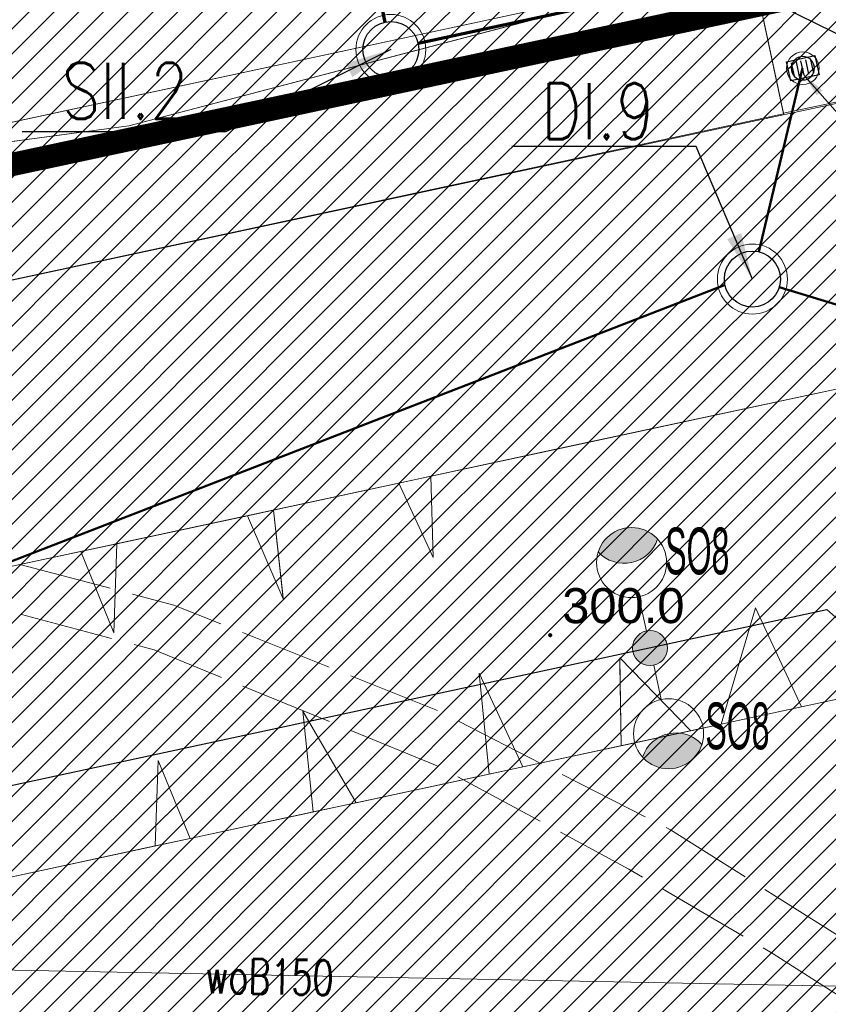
# Model space of a CAD drawing. Header units: metres. Extents: x 6567444 to 13135881, y 5574237 to 11149086.
# Tile 137 of 212: x 6567915 to 6567933, y 5574454 to 5574476. Entities that reach past the tile are written whole.
import ezdxf
from ezdxf.enums import TextEntityAlignment as Align

# ---------------------------------------------------------------- set-up
doc = ezdxf.new("R2010")
doc.units = ezdxf.units.M
for name, pattern in [('_MDCP$0$L_2_50', [2.5, 2, -0.5]), ('_PZT$0$Kropki przerywana 1', [250, 150, -100]), ('GE.I.6640.1.468.2024_MDCP_dodatkowe pomiary_12.03.2026$0$L_2_50', [2.5, 2, -0.5])]:
    doc.linetypes.add(name, pattern=pattern)
for name, color, linetype, lineweight in [('_MDCP$0$GES_PrzewodElektroenergetyczny_Projektowany', 7, 'Continuous', 18), ('_MDCP$0$OTRN', 7, 'Continuous', 13), ('_MDCP$1$GES_PrzewodKanalizacyjny', 36, 'Continuous', 18), ('_MDCP$1$GES_PrzewodWodociagowy', 5, 'Continuous', 18), ('_Tt_DO_LIKWIDACJI', 7, 'Continuous', 20), ('_TT_KAN_D', 96, 'Continuous', 50), ('_TT_KAN_D_Opis_PKT_I', 7, 'Continuous', 30), ('_TT_KAN_D_Opis_PKT_wpust', 7, 'Continuous', 30), ('_TT_KAN_D_WPUST', 7, 'Continuous', 25), ('_TT_KAN_S_Opis_PKT_Siec_II', 7, 'Continuous', 30), ('_TT_KAN_S_ZEWN_II etap', 30, 'Continuous', 70), ('GE.I.6640.1.468.2024_MDCP_dodatkowe pomiary_12.03.2026$0$GES_PrzewodElektroenergetyczny_Projektowany', 7, 'Continuous', 18), ('GE.I.6640.1.468.2024_MDCP_dodatkowe pomiary_12.03.2026$0$GES_PrzewodKanalizacyjny', 36, 'Continuous', 18), ('GE.I.6640.1.468.2024_MDCP_dodatkowe pomiary_12.03.2026$0$GES_PrzewodWodociagowy', 5, 'Continuous', 18), ('GE.I.6640.1.468.2024_MDCP_dodatkowe pomiary_12.03.2026$0$OTRN', 7, 'Continuous', 13), ('PT-IE-001 PZT - instal. elektr XREFF$0$SEL_sieci_oswietlenie_oprawy', 152, 'Continuous', 20)]:
    doc.layers.add(name, color=color, linetype=linetype, lineweight=lineweight)
for name, color, linetype in [('_MDCP$0$OTRN_O', 7, 'Continuous'), ('FORMA - Arch 01 - PZT 1 Strefy', 7, 'Continuous'), ('GE.I.6640.1.468.2024_MDCP_dodatkowe pomiary_12.03.2026$0$OTRN_O', 7, 'Continuous'), ('PT-IE-001 PZT - instal. elektr XREFF$0$SEL_atrybut_bloku1', 7, 'Continuous'), ('PT-IE-001 PZT - instal. elektr XREFF$0$SEL_atrybut_bloku2', 9, 'Continuous')]:
    doc.layers.add(name, color=color, linetype=linetype)
doc.layers.add('PT-IE-001 PZT - instal. elektr XREFF$0$SEL_sieci_kable_nN_oswietlenie', color=7, linetype='PT-IE-001 PZT - instal. elektr XREFF$0$SEL_eNN', lineweight=30, true_color=0xff7a7a)
doc.styles.add('_MDCP$0$BDOT', font='arial.ttf', dxfattribs={"width": 0.9})
doc.styles.add('_MDCP$0$STANDARD', font='simplex.shx')
doc.styles.add('GE.I.6640.1.468.2024_MDCP_dodatkowe pomiary_12.03.2026$0$BDOT', font='arial.ttf', dxfattribs={"width": 0.9})
doc.styles.add('GE.I.6640.1.468.2024_MDCP_dodatkowe pomiary_12.03.2026$0$STANDARD', font='simplex.shx')
doc.styles.add('PT-IE-001 PZT - instal. elektr XREFF$0$ARIAL', font='ARIALN.TTF', dxfattribs={"width": 0.8})
doc.styles.add('PT-IE-001 PZT - instal. elektr XREFF$0$ROMANS', font='ARIALN.TTF', dxfattribs={"width": 0.8})
doc.styles.add('ROMANS', font='romans.shx', dxfattribs={"width": 0.9})
doc.styles.get("Standard").update_dxf_attribs({"font": 'arial.ttf'})
doc.linetypes.add('likwidacja1', pattern='A,0,-1,["X",ROMANS,S=0.6,R=0,X=-0.1,Y=-0.3],-1', length=2)
doc.linetypes.add('PT-IE-001 PZT - instal. elektr XREFF$0$SEL_eNN', pattern='A,5,["eNN",PT-IE-001 PZT - instal. elektr XREFF$0$ARIAL,S=1,R=0,X=1.45,Y=0.25],5', length=10)
doc.dimstyles.new('ISO-25', dxfattribs={"dimtxt": 2.5, "dimasz": 2.5, "dimexe": 1.25, "dimexo": 0.625, "dimtad": 1, "dimtxsty": 'Standard', "dimcen": 2.5, "dimadec": 0, "dimazin": 0, "dimtfac": 1, "dimtmove": 0, "dimatfit": 3, "dimfxl": 1, "dimarcsym": 0})
pattern_1 = [(45, (0, 0), (-0.265165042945, 0.265165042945), [])]

# ---------------------------------------------------------------- blocks, each defined once
blk = doc.blocks.new('_MDCP$0$OTRN')
at = {"layer": '_MDCP$0$OTRN', "color": 0, "const_width": 0.09}
blk.add_lwpolyline([(-0.045, 0, 1), (0.045, 0, 1)], format="xyb", close=True, dxfattribs=at)
at = {"layer": '_MDCP$0$OTRN_O', "color": 0, "style": '_MDCP$0$BDOT'}
blk.add_attdef('RZEDNA', (0.514, 0.515), '', height=1.5, dxfattribs=at)
blk = doc.blocks.new('_MDCP')
at = {"layer": '_MDCP$0$GES_PrzewodElektroenergetyczny_Projektowany', "color": 1, "linetype": '_MDCP$0$L_2_50', "lineweight": 18, "flags": 128}
for points in [[(6567968.757, 5574418.447), (6567965.79, 5574417.788), (6567964.269, 5574419.682), (6567962.444, 5574428.423), (6567960.927, 5574438.382), (6567955.785, 5574440.828), (6567943.735, 5574448.879), (6567937.061, 5574453.287), (6567929.241, 5574458.206), (6567924.301, 5574460.739), (6567918.598, 5574463.02), (6567911.377, 5574464.921), (6567904.643, 5574465.783), (6567895.738, 5574466.364), (6567887.791, 5574468.949), (6567886.282, 5574470.192), (6567885.356, 5574472.785), (6567880.925, 5574493.141), (6567879.016, 5574496.438), (6567878.444, 5574499.11), (6567874.34, 5574499.268), (6567872.908, 5574505.876), (6567870.567, 5574509.67), (6567868.305, 5574511.329), (6567862.172, 5574511.906), (6567852.994, 5574510.772), (6567850.203, 5574522.019), (6567848.1, 5574529.505), (6567843.148, 5574549.062), (6567840.304, 5574561.676)], [(6567969.013, 5574417.508), (6567965.67, 5574416.775), (6567965.136, 5574416.988), (6567963.338, 5574419.374), (6567961.4, 5574428.408), (6567959.839, 5574437.722), (6567955.495, 5574439.686), (6567949.589, 5574443.706), (6567943.221, 5574448.01), (6567937.351, 5574451.781), (6567931.445, 5574455.553), (6567928.35, 5574457.367), (6567924.259, 5574459.573), (6567918.175, 5574462.063), (6567911.487, 5574463.842), (6567904.656, 5574464.624), (6567895.691, 5574465.123), (6567890.711, 5574466.83), (6567887.509, 5574467.826), (6567885.41, 5574469.356), (6567884.058, 5574472.665), (6567883.631, 5574475.084), (6567882.172, 5574482.199), (6567880.002, 5574492.125), (6567879.789, 5574492.837), (6567878.117, 5574495.647), (6567877.606, 5574498.034), (6567873.799, 5574498.12), (6567873.492, 5574498.529), (6567871.962, 5574505.181), (6567869.85, 5574508.829), (6567867.823, 5574510.339), (6567862.143, 5574510.874), (6567852.516, 5574509.777), (6567850.708, 5574516.687), (6567849.134, 5574522.547)]]:
    blk.add_lwpolyline(points, dxfattribs=at)
at = {"layer": '_MDCP$1$GES_PrzewodKanalizacyjny', "color": 36, "linetype": 'Continuous', "lineweight": 18}
blk.add_lwpolyline([(6567905.614, 5574471.424), (6567906.868, 5574471.745), (6567908.127, 5574472.016), (6567908.166, 5574472.009), (6567917.636, 5574473.284), (6567943.225, 5574480.006), (6567953.238, 5574483.096), (6567960.926, 5574484.615)], dxfattribs=at)
at = {"layer": '_MDCP$1$GES_PrzewodWodociagowy', "color": 5, "linetype": 'Continuous', "lineweight": 18}
blk.add_lwpolyline([(6567818.054, 5574440.375), (6567892.06, 5574455.65), (6567958.853, 5574454.349)], dxfattribs=at)
at = {"layer": '_MDCP$0$OTRN', "color": 14, "xscale": 0.5, "yscale": 0.5, "zscale": 0.5}
blk.add_blockref('_MDCP$0$OTRN', (6567926.665, 5574462.375, 299.999), dxfattribs=at).add_auto_attribs({'RZEDNA': '300.0'})
at = {"layer": '_MDCP$1$GES_PrzewodWodociagowy', "color": 5, "lineweight": 15, "style": '_MDCP$0$STANDARD', "width": 0.7}
blk.add_text('woB150', height=0.75, rotation=-1.1, dxfattribs=at).set_placement((6567920.65, 5574455.06), align=Align.MIDDLE_CENTER)
blk = doc.blocks.new('tb wpust')
at = {"layer": '_TT_KAN_D_WPUST', "lineweight": 30}
for p, q in [((-0.21, 0.154), (-0.21, -0.166)), ((-0.105, 0.154), (-0.105, -0.166)), ((-0.004, 0.154), (-0.004, -0.166)), ((0.1, 0.154), (0.1, -0.166)), ((0.205, 0.154), (0.205, -0.166))]:
    blk.add_line(p, q, dxfattribs=at)
blk.add_lwpolyline([(-0.31, -0.21), (0.31, -0.21), (0.31, 0.21), (-0.31, 0.21)], close=True, dxfattribs=at)
at = {"layer": '_TT_KAN_D_WPUST', "lineweight": 18}
blk.add_circle((0, 0), 0.35, dxfattribs=at)
at = {"layer": '_TT_KAN_D_WPUST', "color": 96, "lineweight": 30}
blk.add_circle((0, 0), 0.25, dxfattribs=at)
blk = doc.blocks.new('GE.I.6640.1.468.2024_MDCP_dodatkowe pomiary_12.03.2026$0$OTRN')
at = {"layer": 'GE.I.6640.1.468.2024_MDCP_dodatkowe pomiary_12.03.2026$0$OTRN', "color": 0, "const_width": 0.09}
blk.add_lwpolyline([(-0.045, 0, 1), (0.045, 0, 1)], format="xyb", close=True, dxfattribs=at)
at = {"layer": 'GE.I.6640.1.468.2024_MDCP_dodatkowe pomiary_12.03.2026$0$OTRN_O', "color": 0, "style": 'GE.I.6640.1.468.2024_MDCP_dodatkowe pomiary_12.03.2026$0$BDOT'}
blk.add_attdef('RZEDNA', (0.514, 0.515), '', height=1.5, dxfattribs=at)
blk = doc.blocks.new('GE.I.6640.1.468.2024_MDCP_dodatkowe pomiary_12.03.2026')
at = {"layer": 'GE.I.6640.1.468.2024_MDCP_dodatkowe pomiary_12.03.2026$0$GES_PrzewodElektroenergetyczny_Projektowany', "color": 1, "linetype": 'GE.I.6640.1.468.2024_MDCP_dodatkowe pomiary_12.03.2026$0$L_2_50', "lineweight": 18, "flags": 128}
for points in [[(6567968.757, 5574418.447), (6567965.79, 5574417.788), (6567964.269, 5574419.682), (6567962.444, 5574428.423), (6567960.927, 5574438.382), (6567955.785, 5574440.828), (6567943.735, 5574448.879), (6567937.061, 5574453.287), (6567929.241, 5574458.206), (6567924.301, 5574460.739), (6567918.598, 5574463.02), (6567911.377, 5574464.921), (6567904.643, 5574465.783), (6567895.738, 5574466.364), (6567887.791, 5574468.949), (6567886.282, 5574470.192), (6567885.356, 5574472.785), (6567880.925, 5574493.141), (6567879.016, 5574496.438), (6567878.444, 5574499.11), (6567874.34, 5574499.268), (6567872.908, 5574505.876), (6567870.567, 5574509.67), (6567868.305, 5574511.329), (6567862.172, 5574511.906), (6567852.994, 5574510.772), (6567850.203, 5574522.019), (6567848.1, 5574529.505), (6567843.148, 5574549.062), (6567840.304, 5574561.676)], [(6567969.013, 5574417.508), (6567965.67, 5574416.775), (6567965.136, 5574416.988), (6567963.338, 5574419.374), (6567961.4, 5574428.408), (6567959.839, 5574437.722), (6567955.495, 5574439.686), (6567949.589, 5574443.706), (6567943.221, 5574448.01), (6567937.351, 5574451.781), (6567931.445, 5574455.553), (6567928.35, 5574457.367), (6567924.259, 5574459.573), (6567918.175, 5574462.063), (6567911.487, 5574463.842), (6567904.656, 5574464.624), (6567895.691, 5574465.123), (6567890.711, 5574466.83), (6567887.509, 5574467.826), (6567885.41, 5574469.356), (6567884.058, 5574472.665), (6567883.631, 5574475.084), (6567882.172, 5574482.199), (6567880.002, 5574492.125), (6567879.789, 5574492.837), (6567878.117, 5574495.647), (6567877.606, 5574498.034), (6567873.799, 5574498.12), (6567873.492, 5574498.529), (6567871.962, 5574505.181), (6567869.85, 5574508.829), (6567867.823, 5574510.339), (6567862.143, 5574510.874), (6567852.516, 5574509.777), (6567850.708, 5574516.687), (6567849.134, 5574522.547)]]:
    blk.add_lwpolyline(points, dxfattribs=at)
at = {"layer": 'GE.I.6640.1.468.2024_MDCP_dodatkowe pomiary_12.03.2026$0$GES_PrzewodKanalizacyjny', "color": 36, "linetype": 'Continuous', "lineweight": 18}
blk.add_lwpolyline([(6567905.614, 5574471.424), (6567906.868, 5574471.745), (6567908.127, 5574472.016), (6567908.166, 5574472.009), (6567917.636, 5574473.284), (6567943.225, 5574480.006), (6567953.238, 5574483.096), (6567960.926, 5574484.615)], dxfattribs=at)
at = {"layer": 'GE.I.6640.1.468.2024_MDCP_dodatkowe pomiary_12.03.2026$0$GES_PrzewodWodociagowy', "color": 5, "linetype": 'Continuous', "lineweight": 18}
blk.add_lwpolyline([(6567818.054, 5574440.375), (6567892.06, 5574455.65), (6567958.853, 5574454.349)], dxfattribs=at)
at = {"layer": 'GE.I.6640.1.468.2024_MDCP_dodatkowe pomiary_12.03.2026$0$OTRN', "color": 14, "xscale": 0.5, "yscale": 0.5, "zscale": 0.5}
blk.add_blockref('GE.I.6640.1.468.2024_MDCP_dodatkowe pomiary_12.03.2026$0$OTRN', (6567926.665, 5574462.375, 299.999), dxfattribs=at).add_auto_attribs({'RZEDNA': '300.0'})
at = {"layer": 'GE.I.6640.1.468.2024_MDCP_dodatkowe pomiary_12.03.2026$0$GES_PrzewodWodociagowy', "color": 5, "lineweight": 15, "style": 'GE.I.6640.1.468.2024_MDCP_dodatkowe pomiary_12.03.2026$0$STANDARD', "width": 0.7}
blk.add_text('woB150', height=0.75, rotation=-1.1, dxfattribs=at).set_placement((6567920.65, 5574455.06), align=Align.MIDDLE_CENTER)
blk = doc.blocks.new('PT-IE-001 PZT - instal. elektr XREFF$0$oprawa zewnetrzna stojaca')
for points in [[(2.625, 0, 0.267949), (2.25, 0.65, 0.57735), (2.25, -0.65, 0.267949)], [(0.375, 0, 1), (-0.375, 0, 1)]]:
    blk.add_hatch(color=256).paths.add_polyline_path(points)
blk.add_line((1.125, 0), (0.375, 0))
for centre, radius in [((1.875, 0), 0.75), ((0, 0), 0.375)]:
    blk.add_circle(centre, radius)
blk.add_arc((2.625, 0), 0.75, 120, 240)
at = {"layer": 'PT-IE-001 PZT - instal. elektr XREFF$0$SEL_atrybut_bloku1', "style": 'PT-IE-001 PZT - instal. elektr XREFF$0$ROMANS', "width": 0.6, "flags": 8}
blk.add_attdef('TYP', text='', height=1, dxfattribs=at).set_placement((1.873, 0.9), align=Align.CENTER)
at = {"layer": 'PT-IE-001 PZT - instal. elektr XREFF$0$SEL_atrybut_bloku2', "style": 'PT-IE-001 PZT - instal. elektr XREFF$0$ROMANS', "width": 0.6, "flags": 8}
for tag, p in [('OPIS1', (1.873, -1.638)), ('OPIS2', (1.873, -2.499))]:
    blk.add_attdef(tag, text='', height=0.75, dxfattribs=at).set_placement(p, align=Align.CENTER)
blk = doc.blocks.new('PT-IE-001 PZT - instal. elektr XREFF')
at = {"layer": 'PT-IE-001 PZT - instal. elektr XREFF$0$SEL_sieci_kable_nN_oswietlenie', "ltscale": 0.8}
blk.add_lwpolyline([(6567886.944, 5574458.058), (6567902.83, 5574461.346), (6567905.9, 5574457.175), (6567905.9, 5574457.175), (6567932.597, 5574462.925), (6567933.231, 5574462.358)], dxfattribs=at)
at = {"layer": 'PT-IE-001 PZT - instal. elektr XREFF$0$SEL_sieci_oswietlenie_oprawy'}
ref = blk.add_blockref('PT-IE-001 PZT - instal. elektr XREFF$0$oprawa zewnetrzna stojaca', (6567928.806, 5574462.098), dxfattribs=dict(at, rotation=102.2005331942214))
ref.add_attrib('TYP', 'SO8', dxfattribs={"layer": 'PT-IE-001 PZT - instal. elektr XREFF$0$SEL_atrybut_bloku1', "height": 1, "style": 'PT-IE-001 PZT - instal. elektr XREFF$0$ROMANS', "width": 0.6, "flags": 8}).set_placement((6567929.817, 5574463.679), align=Align.CENTER)
ref = blk.add_blockref('PT-IE-001 PZT - instal. elektr XREFF$0$oprawa zewnetrzna stojaca', (6567928.806, 5574462.098), dxfattribs=dict(at, rotation=282.2005331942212))
ref.add_attrib('TYP', 'SO8', dxfattribs={"layer": 'PT-IE-001 PZT - instal. elektr XREFF$0$SEL_atrybut_bloku1', "height": 1, "style": 'PT-IE-001 PZT - instal. elektr XREFF$0$ROMANS', "width": 0.6, "flags": 8}).set_placement((6567930.678, 5574459.932), align=Align.CENTER)

msp = doc.modelspace()

# ---------------------------------------------------------------- block references
at = {"layer": 'Defpoints'}
msp.add_blockref('GE.I.6640.1.468.2024_MDCP_dodatkowe pomiary_12.03.2026', (0, 0), dxfattribs=at)

# ---------------------------------------------------------------- next in the draw order: block references
msp.add_blockref('_MDCP', (0, 0))

# ---------------------------------------------------------------- next in the draw order: linework, layer by layer
at = {"layer": '_Tt_DO_LIKWIDACJI', "linetype": 'likwidacja1', "lineweight": 20}
msp.add_lwpolyline([(6567905.614, 5574471.424), (6567908.127, 5574472.016), (6567917.636, 5574473.284), (6567939.233, 5574478.951)], dxfattribs=at)
at = {"layer": '_TT_KAN_D'}
msp.add_line((6567903.298, 5574459.379), (6567930.412, 5574469.875), dxfattribs=at)
at = {"layer": '_TT_KAN_D', "elevation": 300.007}
for points in [[(6567932.073, 5574474.521), (6567931.138, 5574470.584)], [(6567931.573, 5574469.826), (6567933.192, 5574469.334)]]:
    msp.add_lwpolyline(points, dxfattribs=at)
at = {"layer": '_TT_KAN_D', "lineweight": 13}
msp.add_circle((6567930.999, 5574470.001), 0.75, dxfattribs=at)
at = {"layer": '_TT_KAN_D', "lineweight": 30}
msp.add_circle((6567930.999, 5574470.001), 0.6, dxfattribs=at)
at = {"layer": '_TT_KAN_S_ZEWN_II etap'}
msp.add_line((6567912.307, 5574525.472), (6567923.123, 5574475.504), dxfattribs=at)
msp.add_lwpolyline([(6567929.786, 5574476.333), (6567923.837, 5574475.045)], dxfattribs=at)
at = {"layer": '_TT_KAN_S_ZEWN_II etap', "lineweight": 13}
msp.add_circle((6567923.25, 5574474.918), 0.75, dxfattribs=at)
at = {"layer": '_TT_KAN_S_ZEWN_II etap', "lineweight": 30}
msp.add_circle((6567923.25, 5574474.918), 0.6, dxfattribs=at)
at = {"layer": 'Defpoints', "color": 6, "linetype": '_PZT$0$Kropki przerywana 1', "lineweight": 50, "ltscale": 0.01, "const_width": 0.5}
msp.add_lwpolyline([(6567846.825, 5574464.572), (6567852.935, 5574465.886), (6567856.959, 5574459.099), (6567863.876, 5574457.905), (6567881.468, 5574461.686), (6567884.062, 5574465.823), (6567941.534, 5574478.091)], dxfattribs=at)

# ---------------------------------------------------------------- next in the draw order: block references
at = {"layer": '_TT_KAN_D_WPUST', "xscale": -1, "rotation": 192.3331969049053}
msp.add_blockref('tb wpust', (6567932.079, 5574474.516, 600.013), dxfattribs=at)

# ---------------------------------------------------------------- next in the draw order: texts
at = {"layer": '_TT_KAN_D_Opis_PKT_I', "insert": (6567928.901, 5574474.197), "char_height": 1.2, "attachment_point": 3, "style": 'ROMANS'}
msp.add_mtext('\\W0.8;DI.9', dxfattribs=at)
at = {"layer": '_TT_KAN_S_Opis_PKT_Siec_II', "insert": (6567918.915, 5574474.631), "char_height": 1.2, "attachment_point": 3, "style": 'ROMANS'}
msp.add_mtext('\\W0.8;SII.2', dxfattribs=at)

# ---------------------------------------------------------------- next in the draw order: leaders
at = {"layer": '_TT_KAN_D_Opis_PKT_I', "lineweight": 25, "annotation_type": 0, "has_hookline": 1, "hookline_direction": 1, "text_width": 2.331}
msp.add_leader([(6567930.999, 5574470.001), (6567929.797, 5574472.838), (6567928.797, 5574472.838)], dimstyle='ISO-25', override={"dimasz": 1, "dimgap": 0.625, "dimtad": 3}, dxfattribs=at)
at = {"layer": '_TT_KAN_S_Opis_PKT_Siec_II', "lineweight": 25, "annotation_type": 0, "has_hookline": 1}
for points, hookline_direction, text_width in [([(6567930.373, 5574476.46), (6567935.578, 5574473.886), (6567936.578, 5574473.886)], 0, 2.469), ([(6567923.25, 5574474.918), (6567919.715, 5574473.157), (6567918.715, 5574473.157)], 1, 2.743)]:
    msp.add_leader(points, dimstyle='ISO-25', override={"dimasz": 1, "dimgap": 0.625, "dimtad": 3}, dxfattribs=dict(at, hookline_direction=hookline_direction, text_width=text_width))

# ---------------------------------------------------------------- next in the draw order: block references
msp.add_blockref('PT-IE-001 PZT - instal. elektr XREFF', (0, 0))

# ---------------------------------------------------------------- next in the draw order: hatches: boundary and pattern name
at = {"layer": 'FORMA - Arch 01 - PZT 1 Strefy', "linetype": 'Continuous', "lineweight": 0, "true_color": 0x577933}
h = msp.add_hatch(dxfattribs=at)
h.set_pattern_fill('ANSI31', color=77, scale=3, style=0)
h.set_pattern_definition(pattern_1)
h.paths.add_polyline_path([(6567829, 5574517.24), (6567842.398, 5574471.118), (6567844.165, 5574471.632), (6567846.931, 5574462.111), (6567846.967, 5574484.472), (6567835.736, 5574536.73), (6567846.642, 5574539.074), (6567844.864, 5574547.35), (6567918.571, 5574563.191), (6567935.605, 5574483.933), (6567930.975, 5574476.768), (6567931.227, 5574475.595), (6567933.57, 5574476.098, 0.216609), (6567938.884, 5574480.085), (6567921.55, 5574567.86), (6567849.267, 5574550.953), (6567830.11, 5574546.47)])
at = {"layer": 'FORMA - Arch 01 - PZT 1 Strefy', "linetype": 'Continuous', "lineweight": 0, "true_color": 0x69697f}
h = msp.add_hatch(dxfattribs=at)
h.set_pattern_fill('ANSI31', color=8, scale=3, style=0)
h.set_pattern_definition(pattern_1)
h.paths.add_polyline_path([(6567875.437, 5574515.718), (6567883.567, 5574477.893), (6567884.58, 5574473.187), (6567886.578, 5574463.891), (6567886.587, 5574463.893), (6567900.21, 5574466.838, -0.318533), (6567899.358, 5574467.62), (6567899.085, 5574468.891, -0.414214), (6567899.852, 5574470.079), (6567930.975, 5574476.768), (6567935.605, 5574483.933), (6567924.844, 5574534.007), (6567916.781, 5574532.275), (6567916.886, 5574531.786, -0.414214), (6567911.513, 5574523.471)])
h.paths.add_polyline_path([(6567890.289, 5574475.183), (6567882.84, 5574509.83, -0.414214), (6567884.459, 5574511.827), (6567891.303, 5574513.297, -0.414214), (6567892.488, 5574512.529), (6567900.066, 5574477.285, -0.457655), (6567898.958, 5574476.024), (6567891.477, 5574474.416, -0.372067)], flags=0)
h.paths.add_polyline_path([(6567906.631, 5574477.673, -0.414214), (6567905.44, 5574478.44), (6567897.865, 5574513.685, -0.414214), (6567898.635, 5574514.873), (6567906.457, 5574516.554, -0.414214), (6567907.645, 5574515.787), (6567915.217, 5574480.541, -0.414214), (6567914.452, 5574479.354)], flags=0)
h.paths.add_polyline_path([(6567913.019, 5574516.942, -0.414214), (6567913.789, 5574518.13), (6567914.948, 5574518.379, -0.227837), (6567920.849, 5574516.958), (6567922.941, 5574515.251, -0.170304), (6567923.975, 5574513.557), (6567929.342, 5574488.599, -0.198912), (6567929.204, 5574487.846), (6567926.784, 5574484.101, -0.198912), (6567922.376, 5574481.057), (6567921.785, 5574480.93, -0.414214), (6567920.597, 5574481.697)], flags=0)
at = {"layer": 'FORMA - Arch 01 - PZT 1 Strefy', "linetype": 'Continuous', "lineweight": 0, "true_color": 0x606060}
h = msp.add_hatch(dxfattribs=at)
h.set_pattern_fill('ANSI31', color=251, scale=3, style=0)
h.set_pattern_definition(pattern_1)
h.paths.add_polyline_path([(6567877.761, 5574470.187), (6567884.905, 5574471.723), (6567884.671, 5574472.811), (6567884.473, 5574473.729), (6567883.567, 5574477.893), (6567878.678, 5574476.842), (6567871.324, 5574511.061), (6567876.212, 5574512.111), (6567874.387, 5574520.606), (6567909.387, 5574528.128), (6567910.438, 5574523.24), (6567911.513, 5574523.471, 0.390142), (6567916.985, 5574531.214), (6567916.781, 5574532.275), (6567866.729, 5574521.517)])
h = msp.add_hatch(dxfattribs=at)
h.set_pattern_fill('ANSI31', color=251, scale=3, style=0)
h.set_pattern_definition(pattern_1)
h.paths.add_polyline_path([(6567931.666, 5574473.553), (6567938.682, 5574475.05, 0.059883), (6567939.792, 5574475.428), (6567938.868, 5574480.08, -0.219856), (6567933.57, 5574476.098), (6567931.227, 5574475.595)])
h = msp.add_hatch(dxfattribs=at)
h.set_pattern_fill('ANSI31', color=251, scale=3, style=0)
h.set_pattern_definition(pattern_1)
h.paths.add_polyline_path([(6567899.852, 5574470.079, 0.414214), (6567899.085, 5574468.891), (6567899.358, 5574467.62, 0.414214), (6567900.546, 5574466.853), (6567931.668, 5574473.542), (6567930.975, 5574476.768)])
at = {"layer": 'FORMA - Arch 01 - PZT 1 Strefy', "linetype": 'Continuous', "lineweight": 0, "true_color": 0x69697f}
h = msp.add_hatch(dxfattribs=at)
h.set_pattern_fill('ANSI31', color=8, scale=3, style=0)
h.set_pattern_definition(pattern_1)
h.paths.add_polyline_path([(6567868.664, 5574447.184), (6567873.254, 5574448.171), (6567873.813, 5574447.81), (6567888.539, 5574450.975, -0.233884), (6567889.399, 5574450.758, -0.164402), (6567889.726, 5574450.208), (6567892.634, 5574436.678), (6567887.555, 5574435.586), (6567887.676, 5574435.026), (6567887.676, 5574435.025, -0.414102), (6567887.215, 5574434.313), (6567887.039, 5574434.275), (6567887.371, 5574432.73), (6567888.657, 5574433.007), (6567888.619, 5574433.183, -0.414214), (6567889.08, 5574433.895), (6567893.049, 5574434.749), (6567893.322, 5574433.479), (6567898.21, 5574434.53), (6567906.331, 5574396.74), (6567909.836, 5574380.434), (6567926.815, 5574389.768), (6567940.833, 5574410.263, 0.198373), (6567942.208, 5574417.794), (6567932.917, 5574461.025), (6567905.128, 5574455.052, -0.414214), (6567901.564, 5574457.355), (6567901.459, 5574457.843, -0.414214), (6567903.762, 5574461.407), (6567939.749, 5574469.141, -0.063253), (6567941.005, 5574469.249), (6567939.792, 5574475.428, -0.052799), (6567938.687, 5574475.025), (6567900.546, 5574466.853, -0.086628), (6567900.202, 5574466.839), (6567886.587, 5574463.893), (6567887.53, 5574459.452), (6567888.307, 5574455.835), (6567882.192, 5574454.521), (6567875.153, 5574453.008), (6567867.754, 5574451.418)])
h.paths.add_polyline_path([(6567903.07, 5574442.847), (6567912.847, 5574444.948), (6567923.521, 5574395.283), (6567913.745, 5574393.181)], flags=0)
h.paths.add_polyline_path([(6567925.121, 5574405.928, -0.004779), (6567925.109, 5574405.984), (6567925.133, 5574405.989)], flags=0)
h.paths.add_polyline_path([(6567932.495, 5574408.258), (6567927.607, 5574407.207), (6567918.151, 5574451.203), (6567927.928, 5574453.304), (6567936.333, 5574414.197), (6567931.445, 5574413.146)], flags=0)
at = {"layer": 'FORMA - Arch 01 - PZT 1 Strefy', "linetype": 'Continuous', "lineweight": 0, "true_color": 0x786554}
h = msp.add_hatch(dxfattribs=at)
h.set_pattern_fill('ANSI31', color=37, scale=3, style=0)
h.set_pattern_definition(pattern_1)
h.paths.add_polyline_path([(6567901.587, 5574459.537, 0.144467), (6567901.459, 5574457.843), (6567901.564, 5574457.355, 0.027501), (6567901.651, 5574457.036, 0.323943), (6567904.198, 5574455.071), (6567904.06, 5574457.026), (6567905.128, 5574455.052), (6567910.112, 5574456.123), (6567910.109, 5574457.981), (6567910.813, 5574456.274), (6567913.717, 5574456.898), (6567913.505, 5574458.814), (6567914.434, 5574457.052), (6567918.2, 5574457.862), (6567918.267, 5574459.691), (6567918.947, 5574458.022), (6567921.583, 5574458.589), (6567921.363, 5574460.746), (6567922.507, 5574458.787), (6567925.354, 5574459.399), (6567925.143, 5574461.564), (6567926.077, 5574459.554), (6567928.186, 5574460.008), (6567928.156, 5574461.887), (6567929.676, 5574460.328), (6567930.326, 5574460.468), (6567931.067, 5574462.958), (6567932.052, 5574460.839), (6567932.917, 5574461.025), (6567933.247, 5574459.749), (6567934.9, 5574463.085), (6567939.696, 5574458.048), (6567940.647, 5574454.96), (6567943.72, 5574455.487), (6567941.43, 5574467.094, 0.149826), (6567935.507, 5574468.23), (6567927.118, 5574466.427), (6567924.105, 5574465.779), (6567924.158, 5574464.04), (6567923.418, 5574465.631), (6567920.732, 5574465.054), (6567920.944, 5574463.153), (6567920.175, 5574464.934), (6567917.375, 5574464.333), (6567917.315, 5574462.424), (6567916.604, 5574464.167), (6567912.849, 5574463.36), (6567913.058, 5574461.476), (6567912.148, 5574463.209), (6567909.184, 5574462.572), (6567909.147, 5574460.709), (6567908.445, 5574462.413), (6567903.541, 5574461.35), (6567903.687, 5574459.296), (6567902.835, 5574461.038, 0.16724)])
at = {"layer": 'FORMA - Arch 01 - PZT 1 Strefy', "linetype": 'Continuous', "lineweight": 0, "true_color": 0x577933}
h = msp.add_hatch(dxfattribs=at)
h.set_pattern_fill('ANSI31', color=77, scale=3, style=0)
h.set_pattern_definition(pattern_1)
h.paths.add_polyline_path([(6567923.418, 5574465.631), (6567924.158, 5574464.04), (6567924.105, 5574465.779)])
h = msp.add_hatch(dxfattribs=at)
h.set_pattern_fill('ANSI31', color=77, scale=3, style=0)
h.set_pattern_definition(pattern_1)
h.paths.add_polyline_path([(6567920.175, 5574464.934), (6567920.944, 5574463.153), (6567920.934, 5574463.246), (6567920.732, 5574465.054)])
h = msp.add_hatch(dxfattribs=at)
h.set_pattern_fill('ANSI31', color=77, scale=3, style=0)
h.set_pattern_definition(pattern_1)
h.paths.add_polyline_path([(6567917.375, 5574464.333), (6567916.604, 5574464.167), (6567917.315, 5574462.424)])
h = msp.add_hatch(dxfattribs=at)
h.set_pattern_fill('ANSI31', color=77, scale=3, style=0)
h.set_pattern_definition(pattern_1)
h.paths.add_polyline_path([(6567931.067, 5574462.958), (6567930.326, 5574460.468), (6567932.052, 5574460.839)])
h = msp.add_hatch(dxfattribs=at)
h.set_pattern_fill('ANSI31', color=77, scale=3, style=0)
h.set_pattern_definition(pattern_1)
h.paths.add_polyline_path([(6567928.186, 5574460.008), (6567929.676, 5574460.328), (6567928.156, 5574461.887), (6567928.158, 5574461.74)])
h = msp.add_hatch(dxfattribs=at)
h.set_pattern_fill('ANSI31', color=77, scale=3, style=0)
h.set_pattern_definition(pattern_1)
h.paths.add_polyline_path([(6567925.143, 5574461.564), (6567925.354, 5574459.399), (6567926.077, 5574459.554)])
h = msp.add_hatch(dxfattribs=at)
h.set_pattern_fill('ANSI31', color=77, scale=3, style=0)
h.set_pattern_definition(pattern_1)
h.paths.add_polyline_path([(6567921.363, 5574460.746), (6567921.583, 5574458.589), (6567922.507, 5574458.787)])
h = msp.add_hatch(dxfattribs=at)
h.set_pattern_fill('ANSI31', color=77, scale=3, style=0)
h.set_pattern_definition(pattern_1)
h.paths.add_polyline_path([(6567918.267, 5574459.691), (6567918.2, 5574457.862), (6567918.947, 5574458.022)])
h = msp.add_hatch(dxfattribs=at)
h.set_pattern_fill('ANSI31', color=77, scale=3, style=0)
h.set_pattern_definition(pattern_1)
h.paths.add_polyline_path([(6567874.014, 5574368.787), (6567903.73, 5574375.51), (6567926.87, 5574388.23), (6567941.769, 5574410.008), (6567945.87, 5574425.68), (6567946.274, 5574437.791), (6567944.961, 5574438.318), (6567943.09, 5574447.025), (6567939.696, 5574458.048), (6567938.856, 5574457.187), (6567945.454, 5574426.488), (6567940.566, 5574425.437), (6567942.208, 5574417.794, -0.198349), (6567940.833, 5574410.263), (6567926.815, 5574389.768), (6567903.433, 5574376.914), (6567873.643, 5574370.512)])

# ---------------------------------------------------------------- next in the draw order: linework, layer by layer
at = {"layer": 'FORMA - Arch 01 - PZT 1 Strefy', "color": 9, "linetype": 'Continuous', "lineweight": 13}
for p, q in [((6567930.975, 5574476.768), (6567899.852, 5574470.079)), ((6567931.668, 5574473.542), (6567930.975, 5574476.768)), ((6567931.227, 5574475.595), (6567931.666, 5574473.553)), ((6567931.666, 5574473.553), (6567938.682, 5574475.05)), ((6567900.546, 5574466.853), (6567931.668, 5574473.542))]:
    msp.add_line(p, q, dxfattribs=at)
at = {"layer": 'FORMA - Arch 01 - PZT 1 Strefy', "color": 254, "linetype": 'Continuous', "lineweight": 13, "true_color": 0xd2d2ff}
for p, q in [((6567899.852, 5574470.079), (6567930.975, 5574476.768)), ((6567938.687, 5574475.025), (6567900.546, 5574466.853)), ((6567903.762, 5574461.407), (6567939.749, 5574469.141)), ((6567932.917, 5574461.025), (6567905.128, 5574455.052))]:
    msp.add_line(p, q, dxfattribs=at)
at = {"layer": 'FORMA - Arch 01 - PZT 1 Strefy', "color": 31, "linetype": 'Continuous', "lineweight": 0, "true_color": 0xf1cba9}
for p, q in [((6567935.507, 5574468.23), (6567927.118, 5574466.427)), ((6567927.118, 5574466.427), (6567924.105, 5574465.779)), ((6567924.105, 5574465.779), (6567924.158, 5574464.04)), ((6567923.418, 5574465.631), (6567920.732, 5574465.054)), ((6567924.158, 5574464.04), (6567923.418, 5574465.631)), ((6567920.175, 5574464.934), (6567917.375, 5574464.333)), ((6567920.944, 5574463.153), (6567920.175, 5574464.934)), ((6567920.732, 5574465.054), (6567920.944, 5574463.153)), ((6567917.375, 5574464.333), (6567917.315, 5574462.424)), ((6567916.604, 5574464.167), (6567912.849, 5574463.36)), ((6567917.315, 5574462.424), (6567916.604, 5574464.167)), ((6567930.326, 5574460.468), (6567931.067, 5574462.958)), ((6567931.067, 5574462.958), (6567932.052, 5574460.839)), ((6567928.186, 5574460.008), (6567928.156, 5574461.887)), ((6567928.156, 5574461.887), (6567929.676, 5574460.328)), ((6567925.354, 5574459.399), (6567925.143, 5574461.564)), ((6567925.143, 5574461.564), (6567926.077, 5574459.554)), ((6567932.052, 5574460.839), (6567932.917, 5574461.025)), ((6567921.583, 5574458.589), (6567921.363, 5574460.746)), ((6567921.363, 5574460.746), (6567922.507, 5574458.787)), ((6567929.676, 5574460.328), (6567930.326, 5574460.468)), ((6567926.077, 5574459.554), (6567928.186, 5574460.008)), ((6567918.2, 5574457.862), (6567918.267, 5574459.691)), ((6567918.267, 5574459.691), (6567918.947, 5574458.022)), ((6567922.507, 5574458.787), (6567925.354, 5574459.399)), ((6567918.947, 5574458.022), (6567921.583, 5574458.589)), ((6567914.434, 5574457.052), (6567918.2, 5574457.862))]:
    msp.add_line(p, q, dxfattribs=at)
at = {"layer": 'FORMA - Arch 01 - PZT 1 Strefy', "color": 71, "linetype": 'Continuous', "lineweight": 13, "true_color": 0xaff266}
for p, q in [((6567924.105, 5574465.779), (6567923.418, 5574465.631)), ((6567924.158, 5574464.04), (6567924.105, 5574465.779)), ((6567923.418, 5574465.631), (6567924.158, 5574464.04)), ((6567920.732, 5574465.054), (6567920.175, 5574464.934)), ((6567920.175, 5574464.934), (6567920.944, 5574463.153)), ((6567920.934, 5574463.246), (6567920.732, 5574465.054)), ((6567917.375, 5574464.333), (6567916.604, 5574464.167)), ((6567917.315, 5574462.424), (6567917.375, 5574464.333)), ((6567916.604, 5574464.167), (6567917.315, 5574462.424)), ((6567920.944, 5574463.153), (6567920.934, 5574463.246)), ((6567931.067, 5574462.958), (6567930.326, 5574460.468)), ((6567932.052, 5574460.839), (6567931.067, 5574462.958)), ((6567929.676, 5574460.328), (6567928.156, 5574461.887)), ((6567928.156, 5574461.887), (6567928.158, 5574461.74)), ((6567925.143, 5574461.564), (6567925.354, 5574459.399)), ((6567926.077, 5574459.554), (6567925.143, 5574461.564)), ((6567928.158, 5574461.74), (6567928.186, 5574460.008)), ((6567921.363, 5574460.746), (6567921.583, 5574458.589)), ((6567922.507, 5574458.787), (6567921.363, 5574460.746)), ((6567930.326, 5574460.468), (6567932.052, 5574460.839)), ((6567928.186, 5574460.008), (6567929.676, 5574460.328)), ((6567918.267, 5574459.691), (6567918.2, 5574457.862)), ((6567918.947, 5574458.022), (6567918.267, 5574459.691)), ((6567925.354, 5574459.399), (6567926.077, 5574459.554)), ((6567921.583, 5574458.589), (6567922.507, 5574458.787)), ((6567918.2, 5574457.862), (6567918.947, 5574458.022))]:
    msp.add_line(p, q, dxfattribs=at)

# ---------------------------------------------------------------- next in the draw order: leaders
at = {"layer": '_TT_KAN_D_Opis_PKT_wpust', "lineweight": 25, "annotation_type": 0, "has_hookline": 1, "hookline_direction": 0, "text_width": 3.678}
msp.add_leader([(6567932.107, 5574474.364), (6567934.997, 5574471.085), (6567935.497, 5574471.085)], dimstyle='ISO-25', override={"dimasz": 0.5, "dimgap": 0.625, "dimtad": 3}, dxfattribs=at)

doc.saveas('drawing.dxf')
